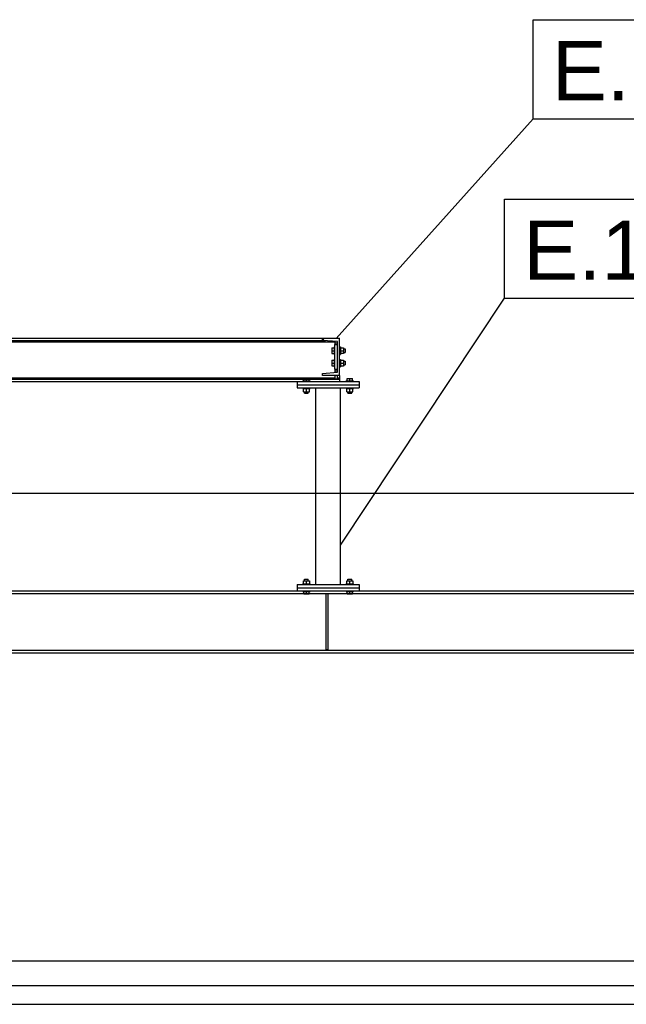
# Model space of a CAD drawing. Header units: millimetres. Extents: x -19654 to 22346, y -14260 to 15440.
# Tile 13 of 22: x -3067 to -1108, y 3150 to 6328. Entities that reach past the tile are written whole.
import ezdxf

# ---------------------------------------------------------------- set-up
doc = ezdxf.new("R2010")
doc.units = ezdxf.units.MM
doc.linetypes.add('DXK_LINE_DOT3', pattern=[5.9187, 2.979, -0.9799, 0.9799, -0.9799])
for name, color, linetype in [('TS_INNE_OBIEKTY', 7, 'Continuous'), ('TS_LINIE_WIDOCZNE', 7, 'Continuous'), ('TS_OPISY', 7, 'Continuous'), ('TS_OPISY_LINIE', 7, 'Continuous'), ('TS_OPISY_RAMKA', 7, 'Continuous'), ('TS_WYPELNIENIE', 7, 'Continuous')]:
    doc.layers.add(name, color=color, linetype=linetype)
doc.styles.add('Arial', font='ARIAL.TTF', dxfattribs={"height": 0.2})

# ---------------------------------------------------------------- blocks, each defined once
blk = doc.blocks.new('GridLine-305655477-2471 - 1303')
at = {"layer": 'TS_INNE_OBIEKTY', "color": 4, "linetype": 'DXK_LINE_DOT3'}
blk.add_line((-16331.7, 4800), (18196.3, 4800), dxfattribs=at)
blk = doc.blocks.new('Part-305655477-1750 - 1303')
at = {"layer": 'TS_LINIE_WIDOCZNE', "color": 1, "linetype": 'Continuous'}
for p, q in [((-2049.2, 5290), (-2049.2, 5280)), ((-2049.2, 5285), (-2041.2, 5285)), ((-2049.2, 5280), (-2041.2, 5280)), ((-2049.2, 5200), (-2049.2, 5280)), ((-2049.2, 5200), (-2049.2, 5199.8)), ((-2049.2, 5200), (-2041.2, 5200)), ((-2049.2, 5199.8), (-2049.2, 5199)), ((-2049.2, 5199), (-2049.2, 5190)), ((-2049.2, 5195), (-2041.2, 5195)), ((-2049.2, 5180), (-2049.2, 5168.6)), ((-2049.2, 5168.6), (-2041.2, 5168.6)), ((-2041.2, 5168.6), (-2041.2, 5180))]:
    blk.add_line(p, q, dxfattribs=at)
blk = doc.blocks.new('Part-305655477-1774 - 1303')
at = {"layer": 'TS_LINIE_WIDOCZNE', "color": 1, "linetype": 'Continuous'}
for p, q in [((-2171.2, 5150), (-2171.2, 5140)), ((-2171.2, 5150), (-1971.2, 5150)), ((-1971.2, 5150), (-1971.2, 5140)), ((-2171.2, 5140), (-1971.2, 5140))]:
    blk.add_line(p, q, dxfattribs=at)
blk = doc.blocks.new('Part-305655477-1748 - 1303')
at = {"layer": 'TS_WYPELNIENIE', "linetype": 'Continuous'}
h = blk.add_hatch(dxfattribs=at)
h.set_pattern_fill('', color=256, scale=70, style=0, pattern_type=0)
h.set_pattern_definition([(45, (-2089.2, 5293.2), (-157.15, 157.15), [])])
h.paths.add_polyline_path([(-2089.2, 5300), (-2089.2, 5293.2), (-2041.2, 5289.4), (-2041.2, 5190.6), (-2089.2, 5186.8), (-2089.2, 5180), (-2034.2, 5180), (-2034.2, 5300)])
at = {"layer": 'TS_INNE_OBIEKTY', "color": 1, "linetype": 'Continuous'}
for p, q in [((-2089.2, 5300), (-2034.2, 5300)), ((-2089.2, 5293.2), (-2089.2, 5300)), ((-2041.2, 5289.4), (-2089.2, 5293.2)), ((-2041.2, 5190.6), (-2041.2, 5289.4)), ((-2034.2, 5180), (-2034.2, 5300)), ((-2089.2, 5186.8), (-2041.2, 5190.6)), ((-2089.2, 5180), (-2089.2, 5186.8)), ((-2034.2, 5180), (-2089.2, 5180))]:
    blk.add_line(p, q, dxfattribs=at)
blk = doc.blocks.new('GridLine-305655477-2470 - 1303')
at = {"layer": 'TS_INNE_OBIEKTY', "color": 4, "linetype": 'DXK_LINE_DOT3'}
blk.add_line((-16331.7, 3150), (18196.3, 3150), dxfattribs=at)
blk = doc.blocks.new('Part-305655477-1601 - 1303')
at = {"layer": 'TS_LINIE_WIDOCZNE', "color": 1, "linetype": 'Continuous'}
for p, q in [((-5541.7, 3290.5), (-5541.7, 3210.5)), ((-5541.7, 3290.5), (-860.2, 3290.5)), ((-860.2, 3290.5), (-860.2, 3210.5)), ((-5541.7, 3210.5), (-860.2, 3210.5))]:
    blk.add_line(p, q, dxfattribs=at)
blk = doc.blocks.new('Part-305655477-1602 - 1303')
at = {"layer": 'TS_LINIE_WIDOCZNE', "color": 1, "linetype": 'Continuous'}
for p, q in [((-5611.7, 4484.7), (-2171.2, 4484.7)), ((-1971.2, 4484.7), (-790.2, 4484.7)), ((-5611.7, 4476.2), (-790.2, 4476.2)), ((-5611.7, 4293.2), (-790.2, 4293.2)), ((-5611.7, 4284.7), (-790.2, 4284.7))]:
    blk.add_line(p, q, dxfattribs=at)
blk = doc.blocks.new('Part-305655477-1747 - 1303')
at = {"layer": 'TS_LINIE_WIDOCZNE', "color": 1, "linetype": 'Continuous'}
for p, q in [((-6939.2, 5288.2), (-5751.7, 5288.2)), ((-6909.2, 5292.4), (-5751.7, 5292.4)), ((-6899.2, 5300), (-5801.7, 5300)), ((-5736.7, 5288.2), (-4521.7, 5288.2)), ((-5706.7, 5292.4), (-4521.7, 5292.4)), ((-5696.7, 5300), (-4571.7, 5300)), ((-4506.7, 5288.2), (-3291.7, 5288.2)), ((-4476.7, 5292.4), (-3291.7, 5292.4)), ((-4466.7, 5300), (-3341.7, 5300)), ((-3276.7, 5288.2), (-2049.2, 5288.2)), ((-3246.7, 5292.4), (-2079.2, 5292.4)), ((-3236.7, 5300), (-2089.2, 5300)), ((-6954.2, 5160), (-6954.2, 5180)), ((-6954.2, 5171.8), (-6947.2, 5171.8)), ((-6954.2, 5167.6), (-2034.2, 5167.6)), ((-6939.2, 5171.8), (-5744.7, 5171.8)), ((-6811.2, 5160), (-5811.7, 5160)), ((-5736.7, 5171.8), (-4514.7, 5171.8)), ((-5611.7, 5160), (-2171.2, 5160)), ((-4506.7, 5171.8), (-3284.7, 5171.8)), ((-3276.7, 5171.8), (-2049.2, 5171.8)), ((-2041.2, 5171.8), (-2034.2, 5171.8)), ((-2034.2, 5180), (-2034.2, 5160))]:
    blk.add_line(p, q, dxfattribs=at)
blk = doc.blocks.new('Bolt-305655477-1751 - 1303')
at = {"layer": 'TS_INNE_OBIEKTY', "color": 1, "linetype": 'Continuous'}
for p, q in [((-2059.2, 5269), (-2051.7, 5269)), ((-2059.2, 5269), (-2059.2, 5251)), ((-2059.2, 5260), (-2051.7, 5260)), ((-2059.2, 5251), (-2051.7, 5251)), ((-2051.7, 5272), (-2051.7, 5248)), ((-2051.7, 5272), (-2049.2, 5272)), ((-2051.7, 5248), (-2049.2, 5248)), ((-2034.2, 5272), (-2031.7, 5272)), ((-2034.2, 5248), (-2031.7, 5248)), ((-2031.7, 5272), (-2031.7, 5248)), ((-2031.7, 5269.5), (-2021.7, 5269.5)), ((-2031.7, 5260), (-2021.7, 5260)), ((-2021.7, 5250.5), (-2031.7, 5250.5)), ((-2021.7, 5269.5), (-2021.7, 5250.5)), ((-2021.7, 5266), (-2016.7, 5266)), ((-2021.7, 5254), (-2016.7, 5254)), ((-2016.7, 5266), (-2016.7, 5254)), ((-2059.2, 5229), (-2051.7, 5229)), ((-2059.2, 5229), (-2059.2, 5211)), ((-2059.2, 5220), (-2051.7, 5220)), ((-2051.7, 5232), (-2051.7, 5208)), ((-2051.7, 5232), (-2049.2, 5232)), ((-2034.2, 5232), (-2031.7, 5232)), ((-2031.7, 5232), (-2031.7, 5208)), ((-2031.7, 5229.5), (-2021.7, 5229.5)), ((-2031.7, 5220), (-2021.7, 5220)), ((-2021.7, 5229.5), (-2021.7, 5210.5)), ((-2021.7, 5226), (-2016.7, 5226)), ((-2021.7, 5214), (-2016.7, 5214)), ((-2016.7, 5226), (-2016.7, 5214)), ((-2059.2, 5211), (-2051.7, 5211)), ((-2051.7, 5208), (-2049.2, 5208)), ((-2034.2, 5208), (-2031.7, 5208)), ((-2021.7, 5210.5), (-2031.7, 5210.5))]:
    blk.add_line(p, q, dxfattribs=at)
blk = doc.blocks.new('Part-305655477-1771 - 1303')
at = {"layer": 'TS_LINIE_WIDOCZNE', "color": 1, "linetype": 'Continuous'}
for p, q in [((-2111.2, 4504.7), (-2111.2, 5140)), ((-2031.2, 4504.7), (-2031.2, 5140))]:
    blk.add_line(p, q, dxfattribs=at)
blk = doc.blocks.new('Part-305655477-1773 - 1303')
at = {"layer": 'TS_LINIE_WIDOCZNE', "color": 1, "linetype": 'Continuous'}
for p, q in [((-2171.2, 5160), (-2171.2, 5150)), ((-2171.2, 5160), (-1971.2, 5160)), ((-2171.2, 5150), (-1971.2, 5150)), ((-1971.2, 5160), (-1971.2, 5150))]:
    blk.add_line(p, q, dxfattribs=at)
blk = doc.blocks.new('Bolt-305655477-1775 - 1303')
at = {"layer": 'TS_INNE_OBIEKTY', "color": 1, "linetype": 'Continuous'}
for p, q in [((-2153.2, 5162.5), (-2129.2, 5162.5)), ((-2153.2, 5160), (-2153.2, 5162.5)), ((-2150.2, 5162.5), (-2150.2, 5170)), ((-2150.2, 5170), (-2132.2, 5170)), ((-2141.2, 5162.5), (-2141.2, 5170)), ((-2132.2, 5162.5), (-2132.2, 5170)), ((-2129.2, 5160), (-2129.2, 5162.5)), ((-2013.2, 5162.5), (-1989.2, 5162.5)), ((-2013.2, 5160), (-2013.2, 5162.5)), ((-2010.2, 5162.5), (-2010.2, 5170)), ((-2010.2, 5170), (-1992.2, 5170)), ((-2001.2, 5162.5), (-2001.2, 5170)), ((-1992.2, 5162.5), (-1992.2, 5170)), ((-1989.2, 5160), (-1989.2, 5162.5)), ((-2153.2, 5137.5), (-2153.2, 5140)), ((-2153.2, 5137.5), (-2129.2, 5137.5)), ((-2150.7, 5127.5), (-2150.7, 5137.5)), ((-2150.7, 5127.5), (-2131.7, 5127.5)), ((-2147.2, 5122.5), (-2147.2, 5127.5)), ((-2147.2, 5122.5), (-2146.4, 5122.5)), ((-2146.4, 5122.5), (-2135.2, 5122.5)), ((-2141.2, 5127.5), (-2141.2, 5137.5)), ((-2135.2, 5122.5), (-2135.2, 5127.5)), ((-2131.7, 5127.5), (-2131.7, 5137.5)), ((-2129.2, 5137.5), (-2129.2, 5140)), ((-2013.2, 5137.5), (-2013.2, 5140)), ((-2013.2, 5137.5), (-1989.2, 5137.5)), ((-2010.7, 5127.5), (-2010.7, 5137.5)), ((-2010.7, 5127.5), (-1991.7, 5127.5)), ((-2007.2, 5122.5), (-2007.2, 5127.5)), ((-2007.2, 5122.5), (-2006.4, 5122.5)), ((-2006.4, 5122.5), (-1995.2, 5122.5)), ((-2001.2, 5127.5), (-2001.2, 5137.5)), ((-1995.2, 5122.5), (-1995.2, 5127.5)), ((-1991.7, 5127.5), (-1991.7, 5137.5)), ((-1989.2, 5137.5), (-1989.2, 5140))]:
    blk.add_line(p, q, dxfattribs=at)
blk = doc.blocks.new('Part-305655477-1924 - 1303')
at = {"layer": 'TS_LINIE_WIDOCZNE', "color": 1, "linetype": 'Continuous'}
for p, q in [((-2171.2, 4494.7), (-2171.2, 4484.7)), ((-2171.2, 4494.7), (-1971.2, 4494.7)), ((-2171.2, 4484.7), (-1971.2, 4484.7)), ((-1971.2, 4494.7), (-1971.2, 4484.7))]:
    blk.add_line(p, q, dxfattribs=at)
blk = doc.blocks.new('Part-305655477-1925 - 1303')
at = {"layer": 'TS_LINIE_WIDOCZNE', "color": 1, "linetype": 'Continuous'}
for p, q in [((-2171.2, 4504.7), (-2171.2, 4494.7)), ((-2171.2, 4504.7), (-1971.2, 4504.7)), ((-2171.2, 4494.7), (-1971.2, 4494.7)), ((-1971.2, 4504.7), (-1971.2, 4494.7))]:
    blk.add_line(p, q, dxfattribs=at)
blk = doc.blocks.new('Bolt-305655477-1926 - 1303')
at = {"layer": 'TS_INNE_OBIEKTY', "color": 1, "linetype": 'Continuous'}
for p, q in [((-2150.7, 4517.2), (-2131.7, 4517.2)), ((-2150.7, 4507.2), (-2150.7, 4517.2)), ((-2147.2, 4522.2), (-2135.2, 4522.2)), ((-2147.2, 4517.2), (-2147.2, 4522.2)), ((-2141.2, 4507.2), (-2141.2, 4517.2)), ((-2135.2, 4517.2), (-2135.2, 4522.2)), ((-2131.7, 4517.2), (-2131.7, 4507.2)), ((-2010.7, 4517.2), (-1991.7, 4517.2)), ((-2010.7, 4507.2), (-2010.7, 4517.2)), ((-2007.2, 4522.2), (-1995.2, 4522.2)), ((-2007.2, 4517.2), (-2007.2, 4522.2)), ((-2001.2, 4507.2), (-2001.2, 4517.2)), ((-1995.2, 4517.2), (-1995.2, 4522.2)), ((-1991.7, 4517.2), (-1991.7, 4507.2)), ((-2153.2, 4507.2), (-2129.2, 4507.2)), ((-2153.2, 4504.7), (-2153.2, 4507.2)), ((-2153.2, 4482.2), (-2153.2, 4484.7)), ((-2153.2, 4482.2), (-2129.2, 4482.2)), ((-2150.2, 4474.7), (-2150.2, 4482.2)), ((-2141.2, 4474.7), (-2141.2, 4482.2)), ((-2132.2, 4474.7), (-2132.2, 4482.2)), ((-2129.2, 4504.7), (-2129.2, 4507.2)), ((-2129.2, 4482.2), (-2129.2, 4484.7)), ((-2013.2, 4507.2), (-1989.2, 4507.2)), ((-2013.2, 4504.7), (-2013.2, 4507.2)), ((-2013.2, 4482.2), (-2013.2, 4484.7)), ((-2013.2, 4482.2), (-1989.2, 4482.2)), ((-2010.2, 4474.7), (-2010.2, 4482.2)), ((-2001.2, 4474.7), (-2001.2, 4482.2)), ((-1992.2, 4474.7), (-1992.2, 4482.2)), ((-1989.2, 4504.7), (-1989.2, 4507.2)), ((-1989.2, 4482.2), (-1989.2, 4484.7)), ((-2150.2, 4474.7), (-2132.2, 4474.7)), ((-2010.2, 4474.7), (-1992.2, 4474.7))]:
    blk.add_line(p, q, dxfattribs=at)
blk = doc.blocks.new('Part-305655477-2061 - 1303')
at = {"layer": 'TS_LINIE_WIDOCZNE', "color": 1, "linetype": 'Continuous'}
for p, q in [((-2071.2, 4475.2), (-2077.2, 4475.2)), ((-2077.2, 4294.2), (-2077.2, 4475.2)), ((-2071.2, 4294.2), (-2071.2, 4475.2)), ((-2071.2, 4294.2), (-2077.2, 4294.2))]:
    blk.add_line(p, q, dxfattribs=at)
blk = doc.blocks.new('Mark-305655477-3359 - 1303')
at = {"layer": 'TS_OPISY_LINIE', "linetype": 'Continuous'}
blk.add_line((-2045.5, 5299.5), (-1409.1, 6008.4), dxfattribs=at)
at = {"layer": 'TS_OPISY_RAMKA', "linetype": 'Continuous'}
for p, q in [((-1409.1, 6328.4), (-740.9, 6328.4)), ((-1409.1, 6008.4), (-1409.1, 6328.4)), ((-740.9, 6008.4), (-740.9, 6328.4)), ((-1409.1, 6008.4), (-740.9, 6008.4))]:
    blk.add_line(p, q, dxfattribs=at)
blk.add_wipeout([(-800.9, 6068.4), (-800.9, 6268.4), (-1349.1, 6268.4), (-1349.1, 6068.4)]).dxf.layer = 'TS_OPISY_LINIE'
blk.add_wipeout([(-800.9, 6068.4), (-800.9, 6268.4), (-1349.1, 6268.4), (-1349.1, 6068.4)]).dxf.layer = 'TS_OPISY_LINIE'
at = {"layer": 'TS_OPISY', "style": 'Arial'}
blk.add_text('E.18', height=191.02, dxfattribs=at).set_placement((-1349.1, 6068.4))
blk = doc.blocks.new('Mark-305655477-3362 - 1303')
at = {"layer": 'TS_OPISY_LINIE', "linetype": 'Continuous'}
blk.add_line((-2031.7, 4632.1), (-1501.3, 5429), dxfattribs=at)
at = {"layer": 'TS_OPISY_RAMKA', "linetype": 'Continuous'}
for p, q in [((-1501.3, 5749), (-833.1, 5749)), ((-1501.3, 5429), (-1501.3, 5749)), ((-833.1, 5429), (-833.1, 5749)), ((-1501.3, 5429), (-833.1, 5429))]:
    blk.add_line(p, q, dxfattribs=at)
blk.add_wipeout([(-893.1, 5489), (-893.1, 5689), (-1441.3, 5689), (-1441.3, 5489)]).dxf.layer = 'TS_OPISY_LINIE'
blk.add_wipeout([(-893.1, 5489), (-893.1, 5689), (-1441.3, 5689), (-1441.3, 5489)]).dxf.layer = 'TS_OPISY_LINIE'
at = {"layer": 'TS_OPISY', "style": 'Arial'}
blk.add_text('E.19', height=191.02, dxfattribs=at).set_placement((-1441.3, 5489))

msp = doc.modelspace()

# ---------------------------------------------------------------- block references
for name in ['Part-305655477-1747 - 1303', 'Part-305655477-1748 - 1303', 'Part-305655477-1750 - 1303', 'Bolt-305655477-1751 - 1303', 'Part-305655477-1773 - 1303', 'Part-305655477-1774 - 1303', 'Bolt-305655477-1775 - 1303', 'Part-305655477-1771 - 1303', 'GridLine-305655477-2471 - 1303', 'Bolt-305655477-1926 - 1303', 'Part-305655477-1602 - 1303', 'Part-305655477-1925 - 1303', 'Part-305655477-1924 - 1303', 'Part-305655477-2061 - 1303', 'GridLine-305655477-2470 - 1303', 'Part-305655477-1601 - 1303']:
    msp.add_blockref(name, (0, 0))

# ---------------------------------------------------------------- next in the draw order: block references
msp.add_blockref('Mark-305655477-3359 - 1303', (0, 0))

# ---------------------------------------------------------------- next in the draw order: block references
msp.add_blockref('Mark-305655477-3362 - 1303', (0, 0))

doc.saveas('drawing.dxf')
